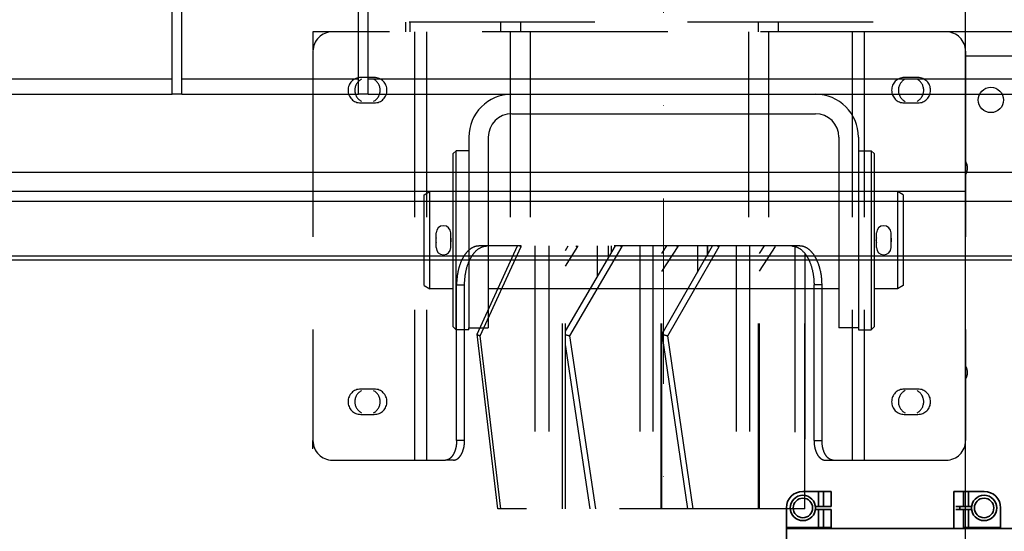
# Model space of a CAD drawing. Header units: millimetres. Extents: x 132157 to 155303, y 33763 to 45643.
# Tile 69 of 256: x 140529 to 140866, y 40360 to 40535. Entities that reach past the tile are written whole.
import ezdxf

# ---------------------------------------------------------------- set-up
doc = ezdxf.new("R2010")
doc.units = ezdxf.units.MM
doc.header["$LTSCALE"] = 20
doc.header["$PDMODE"] = 35
doc.header["$PDSIZE"] = 10
doc.linetypes.add('ČERCHOVANÁ2', pattern=[12.7, 6.35, -3.175, 0, -3.175])
doc.linetypes.add('ČÁRKOVANÁ2', pattern=[9.525, 6.35, -3.175])
for name, color, linetype in [('KOTY', 7, 'Continuous'), ('PŘEJEZD', 7, 'ČÁRKOVANÁ2'), ('ROŠT', 96, 'Continuous'), ('VODÍTKA', 36, 'Continuous')]:
    doc.layers.add(name, color=color, linetype=linetype)
doc.layers.add('OSY', color=1, linetype='ČERCHOVANÁ2', lineweight=9)
doc.layers.add('RÁM', color=4, linetype='Continuous', lineweight=35)
doc.styles.get("Standard").update_dxf_attribs({"font": 'arial.ttf'})
doc.dimstyles.get("Standard").update_dxf_attribs({"dimscale": 20, "dimtxt": 3, "dimasz": 3, "dimexe": 1, "dimexo": 0, "dimgap": 1.5, "dimtad": 1, "dimdsep": 46, "dimtxsty": 'Standard', "dimcen": 0, "dimdle": 1, "dimclrd": 256, "dimclre": 256, "dimclrt": 256, "dimaunit": 1, "dimadec": 0, "dimazin": 0, "dimtfac": 0.6, "dimtmove": 0, "dimatfit": 3, "dimfxl": 0, "dimtolj": 1, "dimarcsym": 0})

# ---------------------------------------------------------------- blocks, each defined once
blk = doc.blocks.new('*D527')
at = {"layer": 'Defpoints', "color": 0, "ltscale": 0.5}
for p in [(139486.5, 40475.93), (140853.17, 40475.93), (140853.17, 37142.59)]:
    blk.add_point(p, dxfattribs=at)
at = {"layer": 'KOTY', "lineweight": -2, "ltscale": 0.5}
for p, q in [((140853.17, 40475.93), (139466.5, 40475.93)), ((139486.5, 37202.59), (139486.5, 40415.93)), ((140853.17, 37142.59), (139466.5, 37142.59))]:
    blk.add_line(p, q, dxfattribs=at)
at = {"layer": 'KOTY', "ltscale": 0.5}
for points in [[(139476.5, 40415.93), (139496.5, 40415.93), (139486.5, 40475.93)], [(139476.5, 37202.59), (139496.5, 37202.59), (139486.5, 37142.59)]]:
    blk.add_solid(points, dxfattribs=at)
at = {"layer": 'KOTY', "ltscale": 0.5, "insert": (139418.54, 38809.26), "char_height": 60, "attachment_point": 5, "rotation": 90}
blk.add_mtext('\\A1;TYČ 5000', dxfattribs=at)
blk = doc.blocks.new('*D529')
at = {"layer": 'Defpoints', "color": 0, "ltscale": 0.5}
for p in [(139486.5, 40683.93), (140853.17, 40683.93), (140853.17, 40069.26)]:
    blk.add_point(p, dxfattribs=at)
at = {"layer": 'KOTY', "lineweight": -2, "ltscale": 0.5}
for p, q in [((140853.17, 40683.93), (139466.5, 40683.93)), ((139486.5, 40129.26), (139486.5, 40623.93)), ((140853.17, 40069.26), (139466.5, 40069.26))]:
    blk.add_line(p, q, dxfattribs=at)
at = {"layer": 'KOTY', "ltscale": 0.5}
for points in [[(139476.5, 40623.93), (139496.5, 40623.93), (139486.5, 40683.93)], [(139476.5, 40129.26), (139496.5, 40129.26), (139486.5, 40069.26)]]:
    blk.add_solid(points, dxfattribs=at)
at = {"layer": 'KOTY', "ltscale": 0.5, "insert": (139418.54, 40376.59), "char_height": 60, "attachment_point": 5, "rotation": 90}
blk.add_mtext('\\A1;TYČ 922', dxfattribs=at)
blk = doc.blocks.new('*D531')
at = {"layer": 'Defpoints', "color": 0, "ltscale": 0.5}
for p in [(138946.5, 40683.93), (140591.24, 40683.93), (140179.84, 34309.26)]:
    blk.add_point(p, dxfattribs=at)
at = {"layer": 'KOTY', "lineweight": -2, "ltscale": 0.5}
for p, q in [((140591.24, 40683.93), (138926.5, 40683.93)), ((138946.5, 34369.26), (138946.5, 40623.93)), ((140179.84, 34309.26), (138926.5, 34309.26))]:
    blk.add_line(p, q, dxfattribs=at)
at = {"layer": 'KOTY', "ltscale": 0.5}
for points in [[(138936.5, 40623.93), (138956.5, 40623.93), (138946.5, 40683.93)], [(138936.5, 34369.26), (138956.5, 34369.26), (138946.5, 34309.26)]]:
    blk.add_solid(points, dxfattribs=at)
at = {"layer": 'KOTY', "ltscale": 0.5, "insert": (138878.42, 37496.59), "char_height": 60, "attachment_point": 5, "rotation": 90}
blk.add_mtext('\\A1;CELKOVÁ DÉLKA VODÍTEK KLECE 9562', dxfattribs=at)

msp = doc.modelspace()

# ---------------------------------------------------------------- linework, layer by layer
at = {"color": 4, "linetype": 'Continuous'}
for p, q in [((140323.9347, 40482.5924), (141157.268, 40482.5924)), ((141155.268, 40472.5924), (140325.9347, 40472.5924)), ((140323.9347, 40453.9257), (141157.268, 40453.9257)), ((140323.9347, 40452.5924), (141157.268, 40452.5924))]:
    msp.add_line(p, q, dxfattribs=at)
at = {"layer": 'OSY', "ltscale": 0.5}
msp.add_line((140749.8365, 34309.2588), (140749.8365, 40699.2588), dxfattribs=at)
at = {"layer": 'PŘEJEZD', "ltscale": 0.5}
for p, q in [((140661.5031, 40533.9703), (140661.5031, 40530.6369)), ((140821.5031, 40533.9703), (140661.5031, 40533.9703)), ((140663.0102, 40533.9703), (140663.0102, 40530.6369)), ((140694.0149, 40533.9703), (140694.0149, 40530.6369)), ((140700.8412, 40533.9703), (140700.8412, 40530.6369)), ((140782.1651, 40533.9703), (140782.1651, 40530.6369)), ((140788.9913, 40533.9703), (140788.9913, 40530.6369)), ((140629.8365, 40530.6369), (140629.8365, 40524.4589)), ((140636.5031, 40530.6369), (140629.8365, 40530.6369)), ((140846.5225, 40530.6369), (140636.5031, 40530.6369)), ((140664.5659, 40530.6369), (140664.5659, 40383.9703)), ((140668.6633, 40530.6369), (140668.6633, 40383.9703)), ((140697.3573, 40530.6369), (140697.3573, 40457.3036)), ((140704.1852, 40530.6369), (140704.1852, 40457.3036)), ((140778.8404, 40530.6369), (140778.8404, 40457.3036)), ((140785.6683, 40530.6369), (140785.6683, 40457.3036)), ((140814.3623, 40530.6369), (140814.3623, 40383.9703)), ((140818.4597, 40530.6369), (140818.4597, 40383.9703)), ((140853.1698, 40530.6369), (140846.5225, 40530.6369)), ((140899.8365, 40530.6369), (140853.1698, 40530.6369)), ((140629.8365, 40523.9703), (140629.8365, 40390.6369)), ((140853.1892, 40523.9703), (140853.1892, 40390.6369)), ((140899.8365, 40522.3016), (140853.1892, 40522.3016)), ((140650.8365, 40514.9703), (140646.1698, 40514.9703)), ((140836.8558, 40514.9703), (140832.1892, 40514.9703)), ((140646.1698, 40506.3036), (140650.8365, 40506.3036)), ((140832.1892, 40506.3036), (140836.8558, 40506.3036)), ((140686.0528, 40427.1326), (140699.8821, 40457.3036)), ((140796.3903, 40457.3036), (140686.6354, 40457.3036)), ((140687.1012, 40426.5739), (140701.0935, 40457.1003)), ((140701.0935, 40457.1003), (140701.0935, 40457.3036)), ((140705.797, 40457.3036), (140705.797, 40367.3036)), ((140710.511, 40457.3036), (140710.511, 40367.3036)), ((140715.2356, 40367.3036), (140715.2356, 40457.3036)), ((140716.2172, 40367.3036), (140716.2172, 40457.3036)), ((140716.2172, 40428.1776), (140733.3176, 40457.3036)), ((140716.2172, 40455.7918), (140717.1869, 40457.3036)), ((140716.2172, 40450.4421), (140720.4882, 40457.1003)), ((140717.7138, 40426.5739), (140735.6364, 40457.1003)), ((140720.4882, 40457.1003), (140720.4882, 40457.3036)), ((140727.0705, 40457.3036), (140727.0705, 40446.6633)), ((140730.8902, 40457.3036), (140730.8902, 40453.1692)), ((140731.9474, 40454.9698), (140731.9474, 40457.3036)), ((140731.9895, 40455.0417), (140731.9895, 40457.3036)), ((140735.6364, 40457.1003), (140735.6364, 40457.3036)), ((140741.6611, 40457.3036), (140741.6611, 40367.3036)), ((140746.1006, 40457.3036), (140746.1006, 40367.3036)), ((140748.955, 40367.3036), (140748.955, 40457.3036)), ((140749.276, 40367.3036), (140749.276, 40457.3036)), ((140749.276, 40454.6899), (140750.9741, 40457.3036)), ((140749.276, 40448.6013), (140754.7975, 40457.1003)), ((140749.309, 40427.2467), (140766.6082, 40457.3036)), ((140751.2215, 40426.5739), (140768.7909, 40457.1003)), ((140754.1112, 40457.3038), (140754.7975, 40457.1003)), ((140754.7975, 40457.1003), (140754.7975, 40457.3036)), ((140761.4641, 40457.3036), (140761.4641, 40448.3658)), ((140764.8169, 40457.3036), (140764.8169, 40454.1912)), ((140764.8559, 40454.259), (140764.8559, 40457.3036)), ((140768.7909, 40457.1003), (140768.7909, 40457.3036)), ((140774.6969, 40457.3036), (140774.6969, 40367.3036)), ((140779.1962, 40457.3036), (140779.1962, 40367.3036)), ((140782.2887, 40367.3036), (140782.2887, 40457.3036)), ((140782.6691, 40367.3036), (140782.6691, 40457.3036)), ((140782.6691, 40454.7883), (140784.3032, 40457.3036)), ((140782.6691, 40448.7062), (140788.1224, 40457.1003)), ((140794.7889, 40457.0818), (140794.7889, 40367.3036)), ((140798.1459, 40454.7037), (140798.1459, 40367.3036)), ((140798.1935, 40367.3036), (140798.1935, 40454.6516)), ((140678.9877, 40443.9703), (140681.7182, 40443.9703)), ((140678.9877, 40390.6369), (140678.9877, 40443.9703)), ((140681.7182, 40390.6369), (140681.7182, 40443.9703)), ((140801.3074, 40390.6369), (140801.3074, 40443.9703)), ((140804.0379, 40443.9703), (140801.3074, 40443.9703)), ((140804.0379, 40390.6369), (140804.0379, 40443.9703)), ((140686.0525, 40427.132), (140686.0462, 40427.0921)), ((140693.0769, 40367.3011), (140686.0469, 40427.0869)), ((140749.3063, 40427.2418), (140749.3026, 40427.2223)), ((140758.1497, 40367.3022), (140749.3028, 40427.2208)), ((140694.0707, 40367.3036), (140687.1012, 40426.5739)), ((140724.6972, 40367.3031), (140716.2172, 40423.6053)), ((140726.6409, 40367.3036), (140717.7138, 40426.5739)), ((140759.9727, 40367.3036), (140751.2215, 40426.5739)), ((140650.8365, 40408.3036), (140646.1698, 40408.3036)), ((140836.8558, 40408.3036), (140832.1892, 40408.3036)), ((140646.1698, 40399.6369), (140650.8365, 40399.6369)), ((140832.1892, 40399.6369), (140836.8558, 40399.6369)), ((140629.8365, 40197.3036), (140629.8365, 40390.6369)), ((140681.7182, 40390.6369), (140678.9877, 40390.6369)), ((140801.3074, 40390.6369), (140804.0379, 40390.6369)), ((140636.5031, 40383.9703), (140675.1639, 40383.9703)), ((140677.8944, 40383.9703), (140675.1639, 40383.9703)), ((140805.1313, 40383.9703), (140807.8618, 40383.9703)), ((140807.8618, 40383.9703), (140846.5225, 40383.9703)), ((140853.1698, 38457.2588), (140853.1698, 40373.2588)), ((140798.1934, 40367.3036), (140693.0768, 40367.3036))]:
    msp.add_line(p, q, dxfattribs=at)
at = {"layer": 'PŘEJEZD'}
for p, q in [((140853.1698, 40514.5921), (140899.8365, 40514.5921)), ((140853.1698, 40509.2588), (140899.8365, 40509.2588))]:
    msp.add_line(p, q, dxfattribs=at)
at = {"layer": 'PŘEJEZD', "color": 7, "linetype": 'Continuous'}
msp.add_circle((140861.8365, 40507.3036), 4.3333, dxfattribs=at)
at = {"layer": 'PŘEJEZD', "ltscale": 0.5}
for centre, radius, start, end in [((140636.5031, 40523.9703), 6.6667, 90, 180), ((140846.5225, 40523.9703), 6.6667, 0, 90), ((140646.1698, 40510.6369), 4.3333, 90, 270), ((140648.5031, 40510.6369), 4.3333, 118.495288, 241.504712), ((140648.5031, 40510.6369), 4.3333, 298.495288, 61.504712), ((140650.8365, 40510.6369), 4.3333, 270, 90), ((140832.1892, 40510.6369), 4.3333, 90, 270), ((140834.5031, 40510.6369), 4.3333, 118.264377, 241.735623), ((140834.5031, 40510.6369), 4.3333, 298.72615, 61.27385), ((140836.8558, 40510.6369), 4.3333, 270, 90), ((140849.5031, 40483.9703), 4.3333, 329.247062, 30.752938), ((140741.1499, 40525.9891), 71.9206, 252.74916, 253.304478), ((140741.4729, 40474.9794), 18.8076, 250.019607, 251.920922), ((140849.5031, 40413.9703), 4.3333, 329.247062, 30.752938), ((140646.1698, 40403.9703), 4.3333, 90, 270), ((140648.5031, 40403.9703), 4.3333, 118.495288, 241.504712), ((140648.5031, 40403.9703), 4.3333, 298.495288, 61.504712), ((140650.8365, 40403.9703), 4.3333, 270, 90), ((140832.1892, 40403.9703), 4.3333, 90, 270), ((140834.5031, 40403.9703), 4.3333, 118.264377, 241.735623), ((140834.5031, 40403.9703), 4.3333, 298.72615, 61.27385), ((140836.8558, 40403.9703), 4.3333, 270, 90), ((140636.5031, 40390.6369), 6.6667, 180, 270), ((140846.5225, 40390.6369), 6.6667, 270, 0)]:
    msp.add_arc(centre, radius, start, end, dxfattribs=at)
for points, knots in [([(140686.6354, 40457.3036), (140686.1308, 40457.3036), (140685.0781, 40457.1157), (140683.6131, 40456.3127), (140682.2884, 40455.0437), (140681.141, 40453.3662), (140680.2045, 40451.341), (140679.2602, 40448.2135), (140678.9877, 40445.6822), (140678.9877, 40443.9703)], [0, 0, 0, 0, 0.09038706, 0.18730952, 0.29522404, 0.41602397, 0.54937422, 0.69333325, 1, 1, 1, 1]), ([(140687.0494, 40456.6772), (140687.4101, 40456.8771), (140688.1621, 40457.1921), (140688.9718, 40457.3036), (140689.3659, 40457.3036)], [0, 0, 0, 0, 0.5113552, 1, 1, 1, 1]), ([(140700.6597, 40457.3038), (140700.6921, 40457.2865), (140700.8342, 40457.2135), (140700.9801, 40457.148), (140701.0935, 40457.1003)], [0, 0, 0, 0, 0.23002837, 1, 1, 1, 1]), ([(140768.2157, 40457.3038), (140768.2611, 40457.2868), (140768.4519, 40457.2162), (140768.644, 40457.1495), (140768.7909, 40457.1003)], [0, 0, 0, 0, 0.2383356, 1, 1, 1, 1]), ([(140793.6597, 40457.3036), (140794.0538, 40457.3036), (140794.8635, 40457.1921), (140795.6155, 40456.8771), (140795.9762, 40456.6772)], [0, 0, 0, 0, 0.4886448, 1, 1, 1, 1]), ([(140804.0379, 40443.9703), (140804.0379, 40445.6822), (140803.7654, 40448.2135), (140802.8211, 40451.341), (140801.8846, 40453.3662), (140800.7372, 40455.0437), (140799.4125, 40456.3127), (140797.9475, 40457.1157), (140796.8948, 40457.3036), (140796.3903, 40457.3036)], [0, 0, 0, 0, 0.30666675, 0.45062578, 0.58397603, 0.70477596, 0.81269048, 0.90961294, 1, 1, 1, 1]), ([(140681.7182, 40443.9703), (140681.7182, 40445.3563), (140681.9555, 40448.0445), (140682.8529, 40451.2202), (140683.9245, 40453.4167), (140685.0859, 40455.1571), (140686.2166, 40456.2157), (140687.0494, 40456.6772)], [0, 0, 0, 0, 0.29032258, 0.56184161, 0.68595963, 0.80054981, 1, 1, 1, 1]), ([(140795.9762, 40456.6772), (140796.8091, 40456.2157), (140797.9397, 40455.1571), (140799.1012, 40453.4167), (140800.1727, 40451.2202), (140801.0701, 40448.0445), (140801.3074, 40445.3563), (140801.3074, 40443.9703)], [0, 0, 0, 0, 0.19945019, 0.31404037, 0.43815839, 0.70967742, 1, 1, 1, 1]), ([(140686.0463, 40427.092), (140686.0486, 40427.0725), (140686.0713, 40427.0287), (140686.1325, 40426.9716), (140686.2238, 40426.9105), (140686.402, 40426.8169), (140686.697, 40426.6996), (140686.9553, 40426.617), (140687.1012, 40426.5739)], [0, 0, 0, 0, 0.0491907, 0.11735152, 0.20831028, 0.32273599, 0.61974721, 1, 1, 1, 1]), ([(140716.2025, 40426.9773), (140716.4211, 40426.9054), (140716.9232, 40426.7632), (140717.4298, 40426.6393), (140717.7138, 40426.5739)], [0, 0, 0, 0, 0.44121042, 1, 1, 1, 1]), ([(140749.3026, 40427.2222), (140749.3049, 40427.2065), (140749.3354, 40427.1715), (140749.3703, 40427.1491), (140749.3934, 40427.1356)], [0, 0, 0, 0, 0.37196204, 1, 1, 1, 1]), ([(140749.3934, 40427.1356), (140749.4287, 40427.1147), (140749.5142, 40427.0731), (140749.735, 40426.9838), (140750.0979, 40426.8658), (140750.6217, 40426.7194), (140751.0107, 40426.6234), (140751.2215, 40426.5739)], [0, 0, 0, 0, 0.06420283, 0.14854534, 0.37277612, 0.66101971, 1, 1, 1, 1]), ([(140678.9877, 40390.6369), (140678.9877, 40389.7809), (140678.8514, 40388.5153), (140678.3793, 40386.9515), (140677.9111, 40385.9389), (140677.3373, 40385.1002), (140676.675, 40384.4657), (140675.9424, 40384.0643), (140675.4161, 40383.9703), (140675.1639, 40383.9703)], [0, 0, 0, 0, 0.30668187, 0.45062285, 0.58397965, 0.70478114, 0.81268309, 0.90963195, 1, 1, 1, 1]), ([(140677.8944, 40383.9703), (140678.1466, 40383.9703), (140678.6729, 40384.0643), (140679.4055, 40384.4657), (140680.0678, 40385.1002), (140680.6416, 40385.9389), (140681.1098, 40386.9515), (140681.5819, 40388.5153), (140681.7182, 40389.7809), (140681.7182, 40390.6369)], [0, 0, 0, 0, 0.09036805, 0.18731691, 0.29521886, 0.41602035, 0.54937715, 0.69331813, 1, 1, 1, 1]), ([(140801.3074, 40390.6369), (140801.3074, 40389.7809), (140801.4437, 40388.5153), (140801.9159, 40386.9515), (140802.384, 40385.9389), (140802.9578, 40385.1002), (140803.6201, 40384.4657), (140804.3527, 40384.0643), (140804.879, 40383.9703), (140805.1313, 40383.9703)], [0, 0, 0, 0, 0.30668187, 0.45062285, 0.58397965, 0.70478114, 0.81268309, 0.90963195, 1, 1, 1, 1]), ([(140807.8618, 40383.9703), (140807.6096, 40383.9703), (140807.0832, 40384.0643), (140806.3506, 40384.4657), (140805.6883, 40385.1002), (140805.1146, 40385.9389), (140804.6464, 40386.9515), (140804.1742, 40388.5153), (140804.0379, 40389.7809), (140804.0379, 40390.6369)], [0, 0, 0, 0, 0.09036805, 0.18731691, 0.29521886, 0.41602035, 0.54937715, 0.69331813, 1, 1, 1, 1])]:
    msp.add_open_spline(points, degree=3, knots=knots, dxfattribs=at)
at = {"layer": 'ROŠT'}
for p, q in [((140581.6031, 40509.2588), (140581.6031, 40589.2588)), ((140584.9365, 40509.2588), (140584.9365, 40589.2588)), ((140645.4031, 40509.2588), (140645.4031, 40589.2588)), ((140648.7365, 40509.2588), (140648.7365, 40589.2588)), ((140405.8365, 40514.5921), (140581.6031, 40514.5921)), ((140584.9365, 40514.5921), (140645.4031, 40514.5921)), ((140648.7365, 40514.5921), (140853.1698, 40514.5921)), ((140405.8365, 40509.2588), (140581.6031, 40509.2588)), ((140584.9365, 40509.2588), (140581.6031, 40509.2588)), ((140584.9365, 40509.2588), (140645.4031, 40509.2588)), ((140648.7365, 40509.2588), (140645.4031, 40509.2588)), ((140648.7365, 40509.2588), (140853.1698, 40509.2588)), ((140697.8565, 40502.5921), (140801.8165, 40502.5921)), ((140683.1698, 40494.5721), (140683.1698, 40429.2588)), ((140689.8365, 40494.5721), (140689.8365, 40429.2588)), ((140809.8365, 40494.5721), (140809.8365, 40429.2588)), ((140816.5031, 40494.5721), (140816.5031, 40429.2588)), ((140678.8365, 40489.9255), (140677.8365, 40488.9255)), ((140677.8365, 40429.5921), (140677.8365, 40488.9255)), ((140678.8365, 40428.5921), (140678.8365, 40489.9255)), ((140683.1698, 40489.9255), (140678.8365, 40489.9255)), ((140816.5031, 40489.9255), (140820.8365, 40489.9255)), ((140820.8365, 40489.9255), (140821.8365, 40488.9255)), ((140820.8365, 40489.9255), (140820.8365, 40428.5921)), ((140821.8365, 40488.9255), (140821.8365, 40429.5921)), ((140667.8365, 40474.7708), (140669.8365, 40475.9255)), ((140667.8365, 40443.7468), (140667.8365, 40474.7708)), ((140669.8365, 40442.5921), (140669.8365, 40475.9255)), ((140677.8365, 40475.9255), (140669.8365, 40475.9255)), ((140809.8365, 40475.9255), (140689.8365, 40475.9255)), ((140829.8365, 40475.9255), (140821.8365, 40475.9255)), ((140831.8365, 40474.7708), (140829.8365, 40475.9255)), ((140829.8365, 40475.9255), (140829.8365, 40442.5921)), ((140831.8365, 40474.7708), (140831.8365, 40443.7468)), ((140672.0031, 40456.7588), (140672.0031, 40461.7588)), ((140677.0031, 40456.7588), (140677.0031, 40461.7588)), ((140822.6698, 40456.7588), (140822.6698, 40461.7588)), ((140827.6698, 40456.7588), (140827.6698, 40461.7588)), ((140667.8365, 40443.7468), (140669.8365, 40442.5921)), ((140831.8365, 40443.7468), (140829.8365, 40442.5921)), ((140677.8365, 40442.5921), (140669.8365, 40442.5921)), ((140809.8365, 40442.5921), (140689.8365, 40442.5921)), ((140829.8365, 40442.5921), (140821.8365, 40442.5921)), ((140678.8365, 40428.5921), (140677.8365, 40429.5921)), ((140683.1698, 40428.5921), (140678.8365, 40428.5921)), ((140683.1698, 40428.5921), (140683.1698, 40429.2588)), ((140683.1698, 40429.2588), (140689.8365, 40429.2588)), ((140816.5031, 40429.2588), (140809.8365, 40429.2588)), ((140816.5031, 40429.2588), (140816.5031, 40428.5921)), ((140816.5031, 40428.5921), (140820.8365, 40428.5921)), ((140820.8365, 40428.5921), (140821.8365, 40429.5921))]:
    msp.add_line(p, q, dxfattribs=at)
for centre, radius, start, end in [((140697.8565, 40494.5721), 14.6867, 90, 180), ((140801.8165, 40494.5721), 14.6867, 0, 90), ((140697.8565, 40494.5721), 8.02, 90, 180), ((140801.8165, 40494.5721), 8.02, 0, 90), ((140674.5031, 40461.7588), 2.5, 0, 180), ((140825.1698, 40461.7588), 2.5, 0, 180), ((140674.5031, 40459.2588), 2.6667, 160.849355, 199.197164), ((140674.5031, 40459.2588), 2.6667, 340.852557, 19.19811), ((140825.1698, 40459.2588), 2.6667, 160.849355, 199.197164), ((140825.1698, 40459.2588), 2.6667, 340.852557, 19.19811), ((140674.5031, 40456.7588), 2.5, 180, 0), ((140825.1698, 40456.7588), 2.5, 180, 0)]:
    msp.add_arc(centre, radius, start, end, dxfattribs=at)
at = {"layer": 'RÁM', "ltscale": 0.5}
for p, q in [((140807.1698, 40373.2588), (140797.5031, 40373.2588)), ((140802.8365, 40368.1323), (140802.8365, 40373.2588)), ((140804.5031, 40368.1323), (140804.5031, 40373.2588)), ((140807.1698, 40368.1323), (140807.1698, 40373.2588)), ((140849.1698, 40373.2588), (140849.1698, 40360.5921)), ((140859.5031, 40373.2588), (140849.1698, 40373.2588)), ((140852.5031, 40368.1323), (140852.5031, 40373.2588)), ((140854.1698, 40368.1323), (140854.1698, 40373.2588)), ((140791.8365, 40351.2588), (140791.8365, 40367.5921)), ((140807.1698, 40368.1323), (140801.8027, 40368.1323)), ((140807.1698, 40367.052), (140801.8027, 40367.052)), ((140802.8365, 40360.9255), (140802.8365, 40367.052)), ((140804.5031, 40360.9255), (140804.5031, 40367.052)), ((140807.1698, 40360.9255), (140807.1698, 40367.052)), ((140855.2036, 40368.1323), (140849.8365, 40368.1323)), ((140855.2036, 40367.052), (140849.8365, 40367.052)), ((140851.1698, 40368.1323), (140851.1698, 40367.052)), ((140852.5031, 40360.9255), (140852.5031, 40367.052)), ((140854.1698, 40360.9255), (140854.1698, 40367.052)), ((140865.1698, 40367.5921), (140865.1698, 40360.5921)), ((140807.1698, 40360.9255), (140791.8365, 40360.9255)), ((140851.151, 40360.5921), (140791.8365, 40360.5921)), ((140796.5031, 40360.5921), (140796.5031, 40360.9255)), ((140851.1698, 40360.5921), (140961.1698, 40360.5921)), ((140865.1698, 40360.9255), (140852.5031, 40360.9255)), ((140860.5031, 40360.9255), (140860.5031, 40360.5921))]:
    msp.add_line(p, q, dxfattribs=at)
for centre, radius in [((140797.5031, 40367.5921), 4.3333), ((140797.5031, 40367.5921), 3.3333), ((140859.5031, 40367.5921), 4.3333), ((140859.5031, 40367.5921), 3.3333)]:
    msp.add_circle(centre, radius, dxfattribs=at)
for centre, start, end in [((140797.5031, 40367.5921), 90, 180), ((140859.5031, 40367.5921), 0, 90)]:
    msp.add_arc(centre, 5.6667, start, end, dxfattribs=at)
at = {"layer": 'VODÍTKA', "ltscale": 0.5}
for p, q in [((140853.1698, 34309.2588), (140853.1698, 40699.2588)), ((140853.1698, 40373.2588), (140853.1698, 40683.9255))]:
    msp.add_line(p, q, dxfattribs=at)

# ---------------------------------------------------------------- dimensions: what is measured, and where the dimension line sits
at = {"layer": 'KOTY', "ltscale": 0.5}
for base, p1, p2, text, picture, middle in [((138946.5031, 40683.9255), (140179.8365, 34309.2588), (140591.2367, 40683.9255), 'CELKOVÁ DÉLKA VODÍTEK KLECE <>', '*D531', (138878.4199, 37496.5921)), ((139486.5031, 40683.9255), (140853.1698, 40069.2588), (140853.1698, 40683.9255), 'TYČ <>', '*D529', (139418.5427, 40376.5921)), ((139486.5031, 40475.9255), (140853.1698, 37142.5921), (140853.1698, 40475.9255), 'TYČ <>', '*D527', (139418.5427, 38809.2588))]:
    dim = msp.add_linear_dim(base=base, p1=p1, p2=p2, angle=90, text=text, dimstyle='Standard', override={"dimlfac": 1.5}, dxfattribs=at)
    dim.commit()
    dim.dimension.update_dxf_attribs({"geometry": picture, "text_midpoint": middle})

doc.saveas('drawing.dxf')
